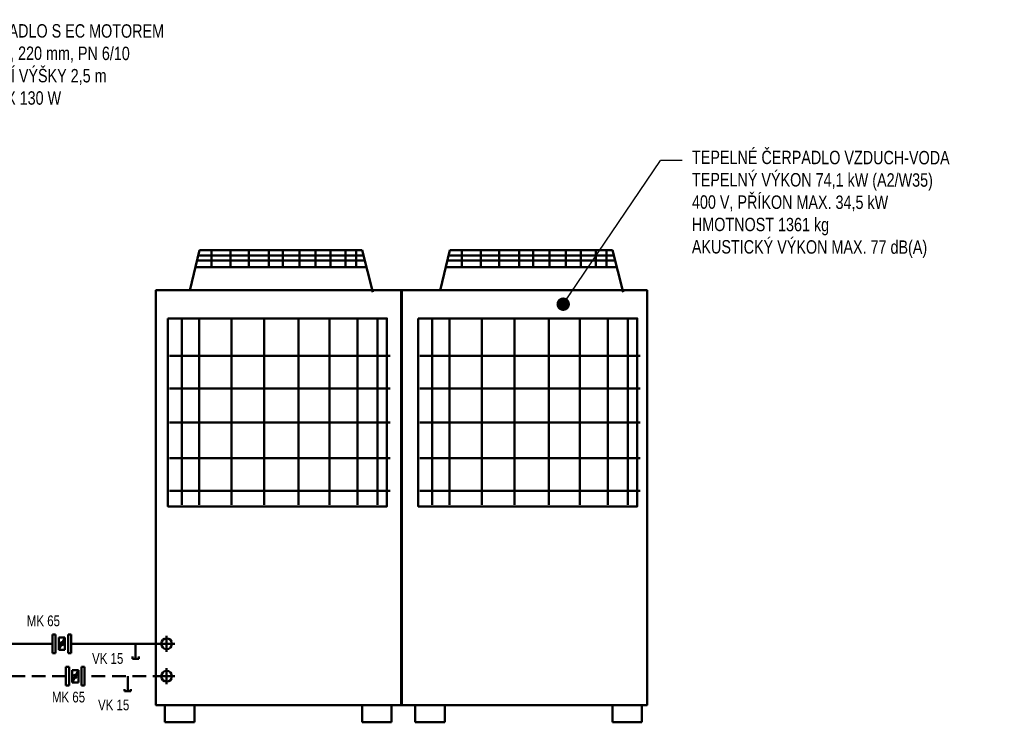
# Model space of a CAD drawing. Header units: millimetres. Extents: x -41881 to 54113, y -9946 to 101810.
# Tile 36 of 105: x 773 to 9945, y 9800 to 16343. Entities that reach past the tile are written whole.
import ezdxf

# ---------------------------------------------------------------- set-up
doc = ezdxf.new("R2010")
doc.units = ezdxf.units.MM
doc.linetypes.add('DASHED', pattern=[19.05, 12.7, -6.35])
for name, color, linetype, lineweight in [('UT-armatury', 2, 'Continuous', 50), ('UT-kotle', 1, 'Continuous', 50), ('UT-potrubi_privodni', 3, 'Continuous', 50), ('UT-potrubi_zpetne', 3, 'DASHED', 50), ('UT-stoupacky', 2, 'Continuous', 50), ('UT-texty_stredni', 7, 'Continuous', 25)]:
    doc.layers.add(name, color=color, linetype=linetype, lineweight=lineweight)
doc.layers.add('UT-armatury-popis', color=7, linetype='Continuous')
doc.styles.get("Standard").update_dxf_attribs({"font": 'ic-simplex.shx', "width": 0.8})
doc.dimstyles.new('CADKON', dxfattribs={"dimscale": 50, "dimtxt": 2.5, "dimasz": 2.5, "dimexe": 1.8, "dimexo": 0, "dimgap": 0.6, "dimtad": 1, "dimrnd": 10, "dimtxsty": 'Standard', "dimblk1": 'OBLIQUE', "dimblk2": 'OBLIQUE', "dimsah": 1, "dimcen": 2.5, "dimadec": 1, "dimazin": 2, "dimtfac": 1, "dimtdec": 4, "dimtix": 1, "dimtmove": 2, "dimatfit": 3, "dimldrblk": 'OPEN30', "dimfxl": 5, "dimtfill": 1, "dimtolj": 1, "dimarcsym": 0})

# ---------------------------------------------------------------- blocks, each defined once
blk = doc.blocks.new('*U86')
at = {"color": 0, "linetype": 'ByBlock', "lineweight": -2, "ltscale": 10}
for p, q in [((-75, 0), (75, 0)), ((0, 75), (0, -75))]:
    blk.add_line(p, q, dxfattribs=at)
blk.add_circle((0, 0), 50, dxfattribs=at)
blk = doc.blocks.new('*U87')
at = {"color": 0, "linetype": 'ByBlock', "lineweight": -2, "ltscale": 10}
for p, q in [((-75, 0), (75, 0)), ((0, 75), (0, -75))]:
    blk.add_line(p, q, dxfattribs=at)
blk.add_circle((0, 0), 50, dxfattribs=at)
blk = doc.blocks.new('_OBLIQUE')
at = {"color": 0, "linetype": 'ByBlock'}
blk.add_line((-0.5, -0.5), (0.5, 0.5), dxfattribs=at)
blk = doc.blocks.new('*U60')
at = {"color": 0, "linetype": 'ByBlock', "lineweight": -2}
for p, q in [((0, 0), (140, 0)), ((140, 30), (120, 30)), ((140, 30), (140, -30)), ((140, -30), (120, -30))]:
    blk.add_line(p, q, dxfattribs=at)

msp = doc.modelspace()

# ---------------------------------------------------------------- linework, layer by layer
at = {"layer": 'UT-armatury', "linetype": 'Continuous', "transparency": 33554687}
for p, q in [((1078.551, 10618.406), (1107.492, 10618.406)), ((1078.551, 10444.762), (1078.551, 10618.406)), ((1107.492, 10618.406), (1107.492, 10444.762)), ((1194.314, 10589.466), (1136.432, 10473.703)), ((1136.432, 10589.466), (1136.432, 10473.703)), ((1194.314, 10589.466), (1136.432, 10589.466)), ((1194.314, 10589.466), (1194.314, 10473.703)), ((1223.255, 10618.406), (1252.195, 10618.406)), ((1223.255, 10444.762), (1223.255, 10618.406)), ((1252.195, 10618.406), (1252.195, 10444.762)), ((1136.432, 10473.703), (1194.314, 10473.703)), ((1107.492, 10444.762), (1078.551, 10444.762)), ((1252.195, 10444.762), (1223.255, 10444.762)), ((1203.446, 10315.518), (1232.387, 10315.518)), ((1203.446, 10141.874), (1203.446, 10315.518)), ((1232.387, 10315.518), (1232.387, 10141.874)), ((1319.209, 10286.578), (1261.328, 10170.815)), ((1261.328, 10286.578), (1261.328, 10170.815)), ((1319.209, 10286.578), (1261.328, 10286.578)), ((1319.209, 10286.578), (1319.209, 10170.815)), ((1348.15, 10315.518), (1377.091, 10315.518)), ((1348.15, 10141.874), (1348.15, 10315.518)), ((1377.091, 10315.518), (1377.091, 10141.874)), ((1232.387, 10141.874), (1203.446, 10141.874)), ((1261.328, 10170.815), (1319.209, 10170.815)), ((1377.091, 10141.874), (1348.15, 10141.874))]:
    msp.add_line(p, q, dxfattribs=at)
at = {"layer": 'UT-armatury', "linetype": 'Continuous', "ltscale": 20, "transparency": 33554687}
for centre in [(1165.373, 10531.584), (1290.269, 10228.696)]:
    msp.add_circle(centre, 14.47, dxfattribs=at)
at = {"layer": 'UT-kotle', "color": 1}
for p, q in [((2356.707, 13820.852), (2447.828, 14196.906)), ((2447.828, 14196.906), (3963.182, 14196.906)), ((3963.182, 14196.906), (4063.415, 13806.388)), ((4688.577, 13820.852), (4779.698, 14196.906)), ((4779.698, 14196.906), (6295.052, 14196.906)), ((6295.052, 14196.906), (6395.285, 13806.388))]:
    msp.add_line(p, q, dxfattribs=at)
at = {"layer": 'UT-kotle', "color": 5}
for p, q in [((2433.22, 14147.151), (3970.124, 14147.151)), ((2560.789, 14192.712), (2560.789, 14040.844)), ((2736.956, 14192.712), (2736.956, 14040.844)), ((2907.048, 14192.712), (2907.048, 14040.844)), ((3092.327, 14192.712), (3092.327, 14040.844)), ((3222.934, 14192.712), (3222.934, 14040.844)), ((3377.839, 14192.712), (3377.839, 14040.844)), ((3529.707, 14192.712), (3529.707, 14040.844)), ((3669.426, 14192.712), (3669.426, 14040.844)), ((3809.144, 14192.712), (3809.144, 14040.844)), ((3906.34, 14192.712), (3906.34, 14040.844)), ((4765.09, 14147.151), (6301.995, 14147.151)), ((4892.659, 14192.712), (4892.659, 14040.844)), ((5068.826, 14192.712), (5068.826, 14040.844)), ((5238.918, 14192.712), (5238.918, 14040.844)), ((5424.197, 14192.712), (5424.197, 14040.844)), ((5554.804, 14192.712), (5554.804, 14040.844)), ((5709.709, 14192.712), (5709.709, 14040.844)), ((5861.577, 14192.712), (5861.577, 14040.844)), ((6001.296, 14192.712), (6001.296, 14040.844)), ((6141.014, 14192.712), (6141.014, 14040.844)), ((6238.21, 14192.712), (6238.21, 14040.844)), ((2418.033, 14037.806), (3997.461, 14037.806)), ((3988.349, 14101.591), (2421.07, 14101.591)), ((4749.903, 14037.806), (6329.331, 14037.806)), ((6320.219, 14101.591), (4752.94, 14101.591)), ((2284.389, 13560.507), (2284.389, 11824.872)), ((2443.489, 13560.507), (2443.489, 11824.872)), ((2747.225, 13560.507), (2747.225, 11824.872)), ((3050.961, 13560.507), (3050.961, 11824.872)), ((3369.161, 13560.507), (3369.161, 11824.872)), ((3658.433, 13560.507), (3658.433, 11824.872)), ((3918.779, 13560.507), (3918.779, 11824.872)), ((4106.806, 13560.507), (4106.806, 11824.872)), ((4616.259, 13560.507), (4616.259, 11824.872)), ((4775.359, 13560.507), (4775.359, 11824.872)), ((5079.095, 13560.507), (5079.095, 11824.872)), ((5382.831, 13560.507), (5382.831, 11824.872)), ((5701.031, 13560.507), (5701.031, 11824.872)), ((5990.303, 13560.507), (5990.303, 11824.872)), ((6250.649, 13560.507), (6250.649, 11824.872)), ((6438.676, 13560.507), (6438.676, 11824.872)), ((4222.515, 13213.38), (2168.68, 13213.38)), ((6554.385, 13213.38), (4500.55, 13213.38)), ((4222.515, 12909.644), (2168.68, 12909.644)), ((6554.385, 12909.644), (4500.55, 12909.644)), ((4222.515, 12591.444), (2168.68, 12591.444)), ((6554.385, 12591.444), (4500.55, 12591.444)), ((4222.515, 12258.78), (2168.68, 12258.78)), ((6554.385, 12258.78), (4500.55, 12258.78)), ((4222.515, 11955.044), (2168.68, 11955.044)), ((6554.385, 11955.044), (4500.55, 11955.044))]:
    msp.add_line(p, q, dxfattribs=at)
at = {"layer": 'UT-kotle', "color": 2}
for p, q in [((2125.289, 9960.761), (2125.289, 9799.965)), ((2400.098, 9799.965), (2400.098, 9960.761)), ((3962.169, 9960.761), (3962.169, 9799.965)), ((4236.978, 9799.965), (4236.978, 9960.761)), ((4457.159, 9960.761), (4457.159, 9799.965)), ((4731.968, 9799.965), (4731.968, 9960.761)), ((6294.04, 9960.761), (6294.04, 9799.965)), ((6568.848, 9799.965), (6568.848, 9960.761)), ((2125.289, 9799.965), (2400.098, 9799.965)), ((3962.169, 9799.965), (4236.978, 9799.965)), ((4457.159, 9799.965), (4731.968, 9799.965)), ((6294.04, 9799.965), (6568.848, 9799.965))]:
    msp.add_line(p, q, dxfattribs=at)
at = {"layer": 'UT-kotle', "color": 1}
for points in [[(2042.467, 9960.761), (4333.214, 9960.761), (4333.214, 13823.114), (2042.467, 13823.114), (2042.467, 9960.761), (2042.467, 9960.761)], [(4327.132, 9960.761), (6617.879, 9960.761), (6617.879, 13823.114), (4327.132, 13823.114), (4327.132, 9960.761), (4327.132, 9960.761)]]:
    msp.add_lwpolyline(points, close=True, dxfattribs=at)
at = {"layer": 'UT-kotle', "color": 2}
for points in [[(2154.217, 13560.507), (4193.587, 13560.507), (4193.587, 11810.408), (2154.217, 11810.408), (2154.217, 13560.507), (2154.217, 13560.507)], [(4486.087, 13560.507), (6525.457, 13560.507), (6525.457, 11810.408), (4486.087, 11810.408), (4486.087, 13560.507), (4486.087, 13560.507)]]:
    msp.add_lwpolyline(points, close=True, dxfattribs=at)
at = {"layer": 'UT-potrubi_privodni', "ltscale": 10}
for points in [[(1078.551, 10531.584), (678.216, 10531.584), (678.216, 15119.278), (-783.844, 15119.278)], [(2141.485, 10531.584), (1252.195, 10531.584)]]:
    msp.add_lwpolyline(points, dxfattribs=at)
at = {"layer": 'UT-potrubi_zpetne', "ltscale": 10}
for points in [[(1203.446, 10228.696), (414.955, 10228.696), (414.955, 14691.129), (-783.844, 14691.129)], [(2141.485, 10228.696), (1377.091, 10228.696)]]:
    msp.add_lwpolyline(points, dxfattribs=at)
at = {"layer": 'UT-texty_stredni', "ltscale": 10}
msp.add_line((6942.67, 15030.524), (6742.67, 15030.524), dxfattribs=at)

# ---------------------------------------------------------------- block references
at = {"layer": 'UT-armatury', "rotation": 270}
for p in [(1852.864, 10531.584), (1778.825, 10228.696)]:
    msp.add_blockref('*U60', p, dxfattribs=at)
at = {"layer": 'UT-stoupacky', "ltscale": 10, "rotation": 179.9999999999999}
for name, p in [('*U86', (2141.485, 10531.584)), ('*U87', (2141.485, 10228.696))]:
    msp.add_blockref(name, p, dxfattribs=at)

# ---------------------------------------------------------------- texts
at = {"layer": 'UT-armatury-popis', "ltscale": 10, "char_height": 100, "width": 608.01876, "attachment_point": 5}
for s, insert in [('MK 65', (993.475, 10744.146)), ('VK 15', (1592.665, 10393.679)), ('MK 65', (1227.443, 10034.195)), ('VK 15', (1648.237, 9961.18))]:
    msp.add_mtext(s, dxfattribs=dict(at, insert=insert))
at = {"layer": 'UT-texty_stredni', "ltscale": 10, "char_height": 125, "attachment_point": 1, "rotation": 359.8993208}
for s, insert, width in [('OBĚHOVÉ ČERPADLO S EC MOTOREM\\PPŘIPOJENÍ DN40, 220 mm, PN 6/10\\PNAST. DOPRAVNÍ VÝŠKY 2,5 m\\P230 V, 65 Hz, MAX 130 W\\PPROVOZ 52 W', (-401.019, 16303.894), 2926.61876), ('TEPELNÉ ČERPADLO VZDUCH-VODA\\PTEPELNÝ VÝKON 74,1 kW (A2/W35)\\P400 V, PŘÍKON MAX. 34,5 kW\\PHMOTNOST 1361 kg\\PAKUSTICKÝ VÝKON MAX. 77 dB(A)', (7036.064, 15124.594), 2931.26722)]:
    msp.add_mtext(s, dxfattribs=dict(at, insert=insert, width=width))

# ---------------------------------------------------------------- leaders
at = {"layer": 'UT-texty_stredni', "ltscale": 10}
msp.add_leader([(5835.911, 13693.657), (6742.67, 15030.524)], dimstyle='CADKON', override={"dimscale": 1, "dimasz": 125, "dimtih": 0, "dimtoh": 0, "dimrnd": 0, "dimclrd": 0, "dimtix": 0, "dimtofl": 0, "dimldrblk": 'Dot'}, dxfattribs=at)

doc.saveas('drawing.dxf')
